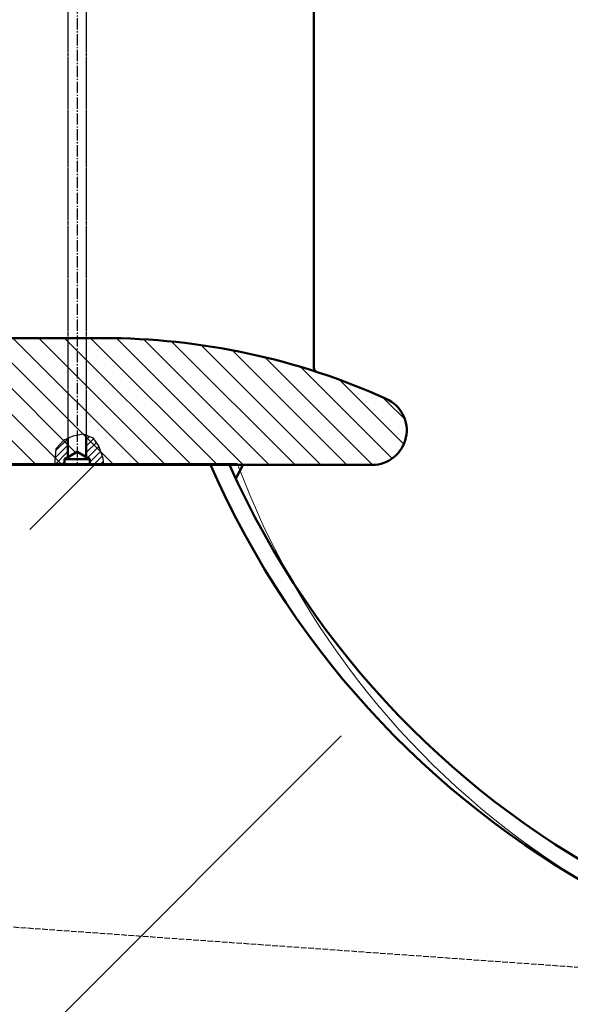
# Model space of a CAD drawing. Header units: millimetres. Extents: x 452087 to 582075, y 10891 to 81641.
# Tile 45 of 46: x 491548 to 492026, y 36256 to 37109. Entities that reach past the tile are written whole.
import ezdxf

# ---------------------------------------------------------------- set-up
doc = ezdxf.new("R2010")
doc.units = ezdxf.units.MM
doc.linetypes.add('AM_DIN_F_W050', pattern=[6.25, 4.75, -1.5])
doc.linetypes.add('AM_DIN_G_W050', pattern=[13.75, 9.75, -1.5, 1, -1.5])
doc.layers.get('Defpoints').update_dxf_attribs({"color": 8})
for name, color, linetype, lineweight in [('AM_0', 7, 'Continuous', 50), ('AM_3', 6, 'AM_DIN_F_W050', 25), ('AM_5', 3, 'Continuous', 25), ('AM_7', 4, 'AM_DIN_G_W050', 25), ('AM_8', 1, 'Continuous', 25), ('ГТО-2_Бетон 0.6', 2, 'Continuous', 60), ('ГТО-2_Штриховка', 252, 'Continuous', 18)]:
    doc.layers.add(name, color=color, linetype=linetype, lineweight=lineweight)
doc.layers.add('ГТО-2_Штриховка_018', color=7, linetype='Continuous', lineweight=18, true_color=0x6b6b6b)
doc.styles.add('RomanS', font='romans.shx', dxfattribs={"width": 0.7})
doc.dimstyles.new('MOSOBL 1-100 (мм)', dxfattribs={"dimscale": 100, "dimtxt": 3, "dimasz": 2, "dimexe": 1.25, "dimexo": 0.625, "dimtad": 1, "dimdec": 0, "dimzin": 9, "dimtxsty": 'RomanS', "dimblk": 'ARCHTICK', "dimcen": 2.5, "dimdle": 1.25, "dimclrd": 7, "dimclre": 7, "dimclrt": 2, "dimadec": 0, "dimazin": 0, "dimtfac": 1, "dimtdec": 0, "dimtmove": 1, "dimatfit": 3, "dimfxl": 1, "dimtfill": 1, "dimlwd": 25, "dimlwe": 25, "dimarcsym": 0})

# ---------------------------------------------------------------- blocks, each defined once
blk = doc.blocks.new('WSEAW4RW4')
at = {"layer": 'AM_8'}
h = blk.add_hatch(dxfattribs=at)
h.set_pattern_fill('ANSI31', color=256, scale=5, style=0)
h.set_pattern_definition([(135, (162.5, 2082.582), (11.22532, 11.22532), [])])
edge = h.paths.add_edge_path()
edge.add_line((1369.5, 304.23), (1366.5, 302.5))
edge.add_line((1366.5, 302.5), (1366.5, 297.5))
edge.add_line((1366.5, 297.5), (1258.5, 297.5))
edge.add_line((1258.5, 297.5), (1258.5, 358.5))
edge.add_line((1258.5, 358.5), (1257.5, 359.5))
edge.add_line((1257.5, 359.5), (1257.5, 360.5))
edge.add_line((1257.5, 360.5), (1257.5, 366.7))
edge.add_line((1257.5, 366.7), (1257.5, 375.7))
edge.add_line((1257.5, 375.7), (1257.5, 385.5))
edge.add_line((1257.5, 385.5), (1257.5, 404.5))
edge.add_line((1257.5, 404.5), (1259.23, 407.5))
edge.add_line((1259.23, 407.5), (1400, 407.5))
edge.add_arc((1400, -192.5), 600, 65.82246, 90, ccw=False)
edge.add_arc((1633.45, 327.5), 30, -90, 65.82246, ccw=False)
edge.add_line((1633.45, 297.5), (1621.27, 297.5))
edge.add_line((1621.27, 297.5), (1388.5, 297.5))
edge.add_line((1388.5, 297.5), (1388.5, 302.5))
edge.add_line((1388.5, 302.5), (1385.5, 304.23))
edge.add_line((1385.5, 304.23), (1377.5, 308.85))
edge.add_line((1377.5, 308.85), (1369.5, 304.23))
h = blk.add_hatch(dxfattribs=at)
h.set_pattern_fill('ANSI31', color=256, scale=1.25, style=0)
h.set_pattern_definition([(45, (-10472.9047, -1060.0317), (-2.80633, 2.80633), [])])
h.paths.add_polyline_path([(1369.5, 320.63), (1366.41, 319.37), (1359.4, 311.79), (1358.12, 297.5), (1366.5, 297.5), (1366.5, 302.5), (1369.5, 304.23)])
h.paths.add_polyline_path([(1396.29, 313.34), (1391.24, 320.91), (1385.5, 323.35), (1385.5, 304.23), (1388.5, 302.5), (1388.5, 297.5), (1400.53, 297.5), (1399.79, 303.24)])
at = {"layer": 'AM_0'}
for p, q in [((1583, 381.82), (1583, 838.18)), ((1261.5, 407.5), (1400, 407.5)), ((1369.5, 320.63), (1369.5, 304.23)), ((1385.5, 323.35), (1385.5, 304.23)), ((1366.5, 302.5), (1377.5, 308.85)), ((1388.5, 302.5), (1377.5, 308.85)), ((1366.5, 302.5), (1388.5, 302.5)), ((1366.5, 297.5), (1366.5, 302.5)), ((1388.5, 297.5), (1388.5, 302.5)), ((1260, 297.5), (1633.45, 297.5)), ((1521.49, 297.9), (1515.09, 285.83))]:
    blk.add_line(p, q, dxfattribs=at)
for centre, radius, start, end in [((2206.7, 610.2), 778.9, 203.66993, 156.36239), ((2206.7, 610.2), 763.9, 204.16404, 155.86904), ((1400, -192.5), 600, 65.82246, 90), ((1587, 381.82), 4, 180, 251.96471), ((1633.45, 327.5), 30, 270, 65.82246)]:
    blk.add_arc(centre, radius, start, end, dxfattribs=at)
at = {"layer": 'AM_3', "ltscale": 0.2}
for p, q in [((1369.5, 901.5), (1369.5, 320.63)), ((1385.5, 901.5), (1385.5, 323.35))]:
    blk.add_line(p, q, dxfattribs=at)
at = {"layer": 'AM_5'}
blk.add_lwpolyline([(1358.12, 297.5), (1359.4, 311.79), (1366.41, 319.37), (1374.27, 322.59), (1382.68, 324.55), (1391.24, 320.91), (1396.29, 313.34), (1399.79, 303.24), (1400.53, 297.5)], dxfattribs=at)
at = {"layer": 'AM_7'}
blk.add_line((1377.5, 904.8), (1377.5, 297.5), dxfattribs=at)
blk = doc.blocks.new('_гто-2_рев 4')
at = {"layer": 'AM_3'}
blk.add_line((1963.02, -479.69), (-2231.13, -777.94), dxfattribs=at)
at = {"layer": 'AM_0', "extrusion": (0, 0, -1), "zscale": -1}
blk.add_blockref('WSEAW4RW4', (0, -610.2), dxfattribs=at)
blk = doc.blocks.new('_ArchTick')
at = {"color": 0, "linetype": 'ByBlock', "const_width": 0.15}
blk.add_lwpolyline([(-0.5, -0.5), (0.5, 0.5)], dxfattribs=at)
blk = doc.blocks.new('*D710')
at = {"color": 7, "lineweight": 25, "transparency": 16777216}
for p, q in [((490220.57, 51509.42), (490220.57, 28587.29)), ((498790.57, 34942.07), (498790.57, 28587.29)), ((490095.57, 28712.29), (498915.57, 28712.29))]:
    blk.add_line(p, q, dxfattribs=at)
at = {"layer": 'Defpoints', "color": 0, "transparency": 16777216}
for p in [(490220.57, 51571.92), (498790.57, 35004.57), (498790.57, 28712.29)]:
    blk.add_point(p, dxfattribs=at)
at = {"color": 7, "lineweight": 25, "transparency": 16777216, "xscale": 200, "yscale": 200, "zscale": 200, "rotation": 180}
blk.add_blockref('_ArchTick', (490220.57, 28712.29), dxfattribs=at)
at = {"color": 7, "lineweight": 25, "transparency": 16777216, "xscale": 200, "yscale": 200, "zscale": 200}
blk.add_blockref('_ArchTick', (498790.57, 28712.29), dxfattribs=at)
at = {"color": 2, "transparency": 16777216, "insert": (494505.57, 28924.79), "char_height": 300, "attachment_point": 5, "style": 'RomanS', "bg_fill": 3, "box_fill_scale": 1.1, "bg_fill_color": 256, "bg_fill_true_color": 13158600, "bg_fill_transparency": 0}
blk.add_mtext('8570', dxfattribs=at)

msp = doc.modelspace()

# ---------------------------------------------------------------- hatches: boundary and pattern name
at = {"layer": 'ГТО-2_Штриховка'}
h = msp.add_hatch(dxfattribs=at)
h.set_pattern_fill('ANSI35', color=256, scale=100)
h.set_pattern_definition([(45, (129585.6, -1095810), (-449.0128, 449.0128), []), (45, (130034.6, -1095810), (-449.0128, 449.0128), [793.75, -158.75, 0, -158.75])])
edge = h.paths.add_edge_path()
edge.add_line((491216.78, 35736.83), (491080.27, 36420.61))
edge.add_line((491080.27, 36420.61), (491200.65, 36404.48))
edge.add_line((491200.65, 36404.48), (491221.6, 36434.36))
edge.add_line((491221.6, 36434.36), (491557.09, 36434.36))
edge.add_line((491557.09, 36434.36), (491557.09, 36481.58))
edge.add_line((491557.09, 36481.58), (491557.09, 36724.65))
edge.add_line((491557.09, 36724.65), (491762.81, 36724.65))
edge.add_arc((492436.81, 36976.85), 719.64, 200.51531, 272.75537)
edge.add_arc((492406.94, 37080.53), 825.01, 274.48179, 357.08786)
edge.add_arc((492609.64, 37058.23), 621.55, 358.19185, 397.54231)
edge.add_line((493102.47, 37436.97), (494170.57, 37436.71))
edge.add_line((494170.57, 37436.71), (494170.57, 36435.6))
edge.add_line((494170.57, 36435.6), (496276.05, 36436.11))
edge.add_line((496276.05, 36436.11), (497335.08, 35320.35))
edge.add_line((497335.08, 35320.35), (492473.37, 33130.56))
edge.add_line((492473.37, 33130.56), (492473.37, 33225.12))
edge.add_line((492473.37, 33225.12), (492473.37, 33255.47))
edge.add_arc((492217.48, 34047.97), 832.79, 185.13726, 287.89409, ccw=False)
edge.add_line((491388.04, 33973.4), (491216.78, 35736.83))

# ---------------------------------------------------------------- linework, layer by layer
at = {"layer": 'ГТО-2_Штриховка_018'}
msp.add_lwpolyline([(494170.57, 36436.11), (494170.57, 37436.71), (493076.72, 37436.97, -0.173406), (493205.13, 37038.61, -0.376902), (492445.65, 36258.04, -0.326078), (491737.05, 36724.65), (491531.33, 36724.65), (491531.33, 36481.58), (491531.33, 36434.36), (491195.84, 36434.36), (491174.89, 36404.48), (491054.52, 36420.61), (491191.02, 35736.83), (491362.28, 33973.4, 0.48381), (492473.37, 33255.47), (492473.37, 33240.49), (492473.37, 33130.78), (497200.11, 35259.55)], format="xyb", dxfattribs=at)

# ---------------------------------------------------------------- block references
at = {"layer": 'ГТО-2_Бетон 0.6', "color": 1, "xscale": -1}
msp.add_blockref('_гто-2_рев 4', (490220.57, 37036.13), dxfattribs=at)

# ---------------------------------------------------------------- next in the draw order: dimensions: what is measured, and where the dimension line sits
at = {"color": 5}
dim = msp.add_linear_dim(base=(498790.57, 28712.29), p1=(490220.57, 51571.92), p2=(498790.57, 35004.57), dimstyle='MOSOBL 1-100 (мм)', override={"dimfxl": 1.25, "dimarcsym": 1}, dxfattribs=at)
dim.commit()
dim.dimension.update_dxf_attribs({"geometry": '*D710', "text_midpoint": (494505.57, 28924.79)})

doc.saveas('drawing.dxf')
